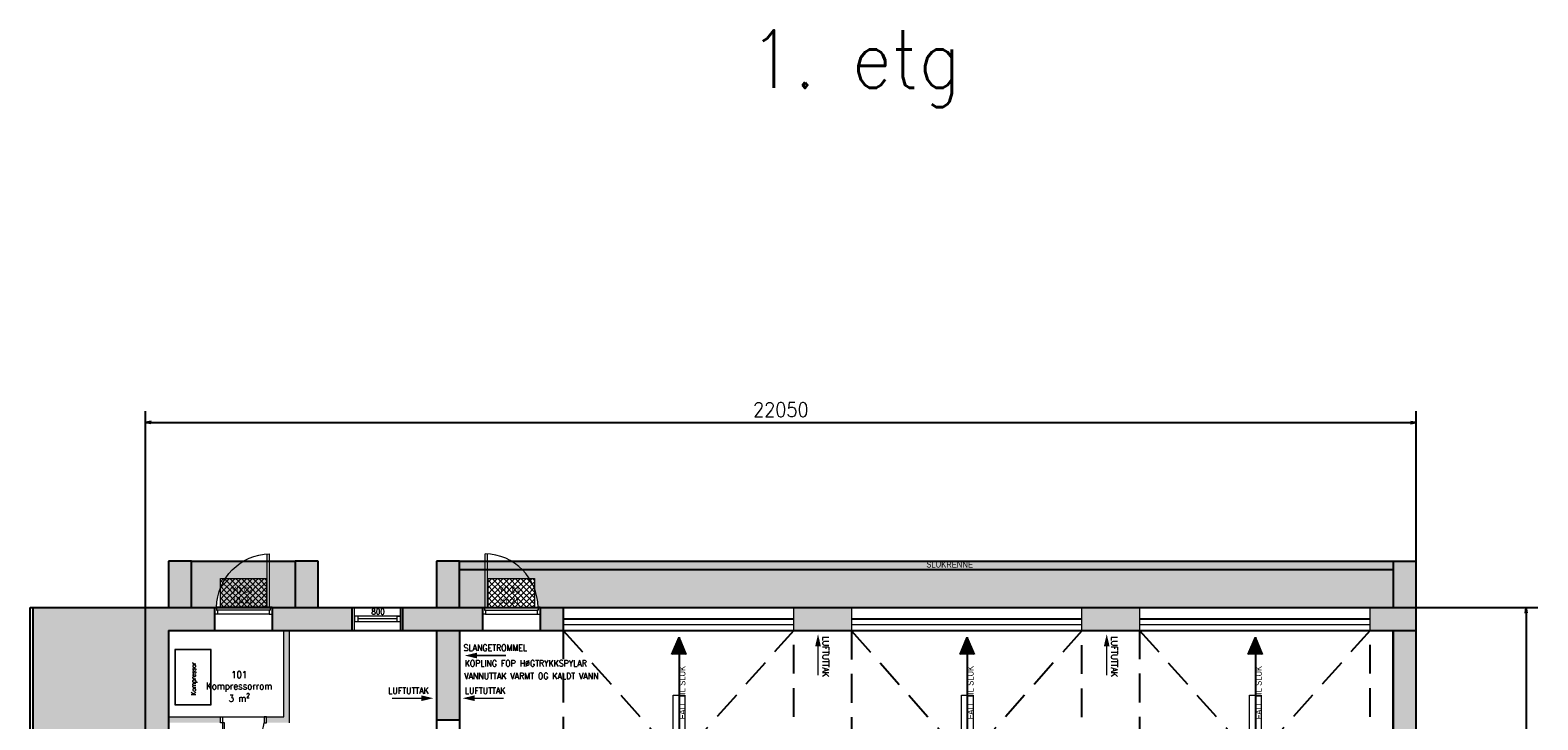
# Model space of a CAD drawing. Header units: millimetres. Extents: x -474437 to 165693, y -93174 to 980873.
# Tile 44 of 60: x 52489 to 78650, y 499786 to 511743. Entities that reach past the tile are written whole.
import ezdxf

# ---------------------------------------------------------------- set-up
doc = ezdxf.new("R2010")
doc.units = ezdxf.units.MM
doc.header["$PDSIZE"] = 10
doc.linetypes.add('DASHDOT', pattern=[1, 0.5, -0.25, 0, -0.25])
doc.linetypes.add('DASHED', pattern=[0.75, 0.5, -0.25])
doc.layers.get('0').update_dxf_attribs({"linetype": 'CONTINUOUS'})
doc.layers.get('Defpoints').update_dxf_attribs({"linetype": 'CONTINUOUS'})
for name, color, linetype in [('1', 1, 'CONTINUOUS'), ('A220-O', 1, 'DASHDOT'), ('Luftuttak arbeidsluft', 106, 'CONTINUOUS'), ('Mål', 5, 'CONTINUOUS'), ('Port', 7, 'DASHED'), ('RP_SYMBOLER', 7, 'CONTINUOUS'), ('teikne', 7, 'CONTINUOUS'), ('Tekst', 250, 'CONTINUOUS')]:
    doc.layers.add(name, color=color, linetype=linetype)
for name, color, linetype, lineweight in [('315-Utstyr for sanitærinstallasjoner', 150, 'CONTINUOUS', 9), ('Doors', 5, 'CONTINUOUS', 20), ('hatch', 254, 'CONTINUOUS', 13), ('HREINL', 8, 'CONTINUOUS', 15), ('inside wall', 1, 'CONTINUOUS', 20), ('steelwire', 7, 'CONTINUOUS', 18), ('TREVERK', 2, 'CONTINUOUS', 20), ('Windows', 7, 'CONTINUOUS', 20)]:
    doc.layers.add(name, color=color, linetype=linetype, lineweight=lineweight)
doc.styles.get("Standard").update_dxf_attribs({"font": 'romans.shx', "width": 0.9})
doc.dimstyles.new('GEIR', dxfattribs={"dimscale": 100, "dimtxt": 1.25, "dimasz": 2, "dimexe": 1, "dimexo": 2, "dimgap": 1, "dimtad": 1, "dimdec": 0, "dimzin": 0, "dimdsep": 46, "dimtxsty": 'Standard', "dimblk1": 'OBLIQUE', "dimblk2": 'OBLIQUE', "dimsah": 1, "dimcen": -2.5, "dimdle": 1, "dimclrd": 256, "dimclre": 256, "dimclrt": 256, "dimadec": 1, "dimazin": 0, "dimtfac": 1, "dimtdec": 0, "dimtmove": 2, "dimatfit": 3, "dimldrblk": 'OBLIQUE', "dimfxl": 1, "dimtolj": 1, "dimtzin": 0, "dimarcsym": 0})

# ---------------------------------------------------------------- blocks, each defined once
blk = doc.blocks.new('Ytterdør100')
at = {"layer": 'Doors', "color": 5, "ltscale": 500}
for p, q in [((-262282, -90606), (-262398, -90606)), ((-262398, -90606), (-262398, -90641)), ((-262398, -90641), (-262346, -90641)), ((-262346, -90641), (-262346, -90659)), ((-262346, -90659), (-262282, -90659)), ((-262282, -90659), (-262282, -90606)), ((-262346, -91571), (-262346, -91553)), ((-262346, -91553), (-262282, -91553)), ((-262282, -91553), (-262282, -91606)), ((-262398, -91606), (-262398, -91571)), ((-262398, -91571), (-262346, -91571)), ((-262282, -91606), (-262398, -91606))]:
    blk.add_line(p, q, dxfattribs=at)
at = {"layer": 'Doors', "color": 5, "ltscale": 2}
for p, q in [((-262398, -91571), (-262398, -90641)), ((-262346, -91571), (-262346, -90641)), ((-262282, -91553), (-262282, -90659)), ((-262398, -91521), (-263328, -91521)), ((-262398, -91561), (-263328, -91561)), ((-262346, -91553), (-262346, -91571))]:
    blk.add_line(p, q, dxfattribs=at)
blk.add_arc((-262383, -91586), 945, 90.8807, 178.5033, dxfattribs=at)
blk = doc.blocks.new('_Open')
at = {"color": 0, "linetype": 'ByBlock', "lineweight": -2}
for p, q in [((-1, 0.17), (0, 0)), ((-1, -0.17), (0, 0)), ((0, 0), (-1, 0))]:
    blk.add_line(p, q, dxfattribs=at)
blk = doc.blocks.new('*D613')
at = {"layer": 'Defpoints', "color": 0, "transparency": 16777216}
for p in [(76539, 504940), (54489, 501736), (76539, 501736)]:
    blk.add_point(p, dxfattribs=at)
at = {"layer": 'Mål', "lineweight": -2, "transparency": 16777216}
for p, q in [((54489, 501736), (54489, 505140)), ((54589, 504940), (76439, 504940)), ((76539, 501736), (76539, 505140))]:
    blk.add_line(p, q, dxfattribs=at)
at = {"layer": 'Mål', "lineweight": -2, "transparency": 16777216, "xscale": 100, "yscale": 100, "zscale": 100, "rotation": 180}
blk.add_blockref('_Open', (54489, 504940), dxfattribs=at)
at = {"layer": 'Mål', "lineweight": -2, "transparency": 16777216, "xscale": 100, "yscale": 100, "zscale": 100}
blk.add_blockref('_Open', (76539, 504940), dxfattribs=at)
at = {"layer": 'Mål', "transparency": 16777216, "insert": (65514, 505165), "char_height": 250, "attachment_point": 5}
blk.add_mtext('\\A1;22050', dxfattribs=at)
blk = doc.blocks.new('_OBLIQUE')
at = {"color": 0, "linetype": 'ByBlock'}
blk.add_line((-0.5, -0.5), (0.5, 0.5), dxfattribs=at)
blk = doc.blocks.new('*D614')
at = {"layer": 'Defpoints', "color": 0, "transparency": 16777216}
for p in [(76539, 501736), (76539, 480138), (78450, 480138)]:
    blk.add_point(p, dxfattribs=at)
at = {"layer": 'Mål', "lineweight": -2, "transparency": 16777216}
for p, q in [((76539, 501736), (78650, 501736)), ((78450, 501636), (78450, 480238)), ((76539, 480138), (78650, 480138))]:
    blk.add_line(p, q, dxfattribs=at)
at = {"layer": 'Mål', "lineweight": -2, "transparency": 16777216, "xscale": 100, "yscale": 100, "zscale": 100}
for p, rotation in [((78450, 501736), 90), ((78450, 480138), 270)]:
    blk.add_blockref('_Open', p, dxfattribs=dict(at, rotation=rotation))
at = {"layer": 'Mål', "transparency": 16777216, "insert": (78225, 490937), "char_height": 250, "attachment_point": 5, "rotation": 90}
blk.add_mtext('\\A1;21598', dxfattribs=at)
blk = doc.blocks.new('innerdør 80')
at = {"layer": 'Doors', "color": 5}
for p, q in [((0, 800), (0, 760)), ((100, 800), (0, 800)), ((100, 760), (100, 800)), ((0, 760), (100, 760)), ((0, 40), (100, 40)), ((0, 0), (0, 40)), ((100, 0), (0, 0)), ((100, 70), (100, 40)), ((819, 70), (100, 70)), ((100, 40), (100, 0)), ((100, 40), (820, 40)), ((820, 40), (819, 70))]:
    blk.add_line(p, q, dxfattribs=at)
blk.add_arc((11, -53), 818, 8.638, 83.755, dxfattribs=at)

msp = doc.modelspace()

# ---------------------------------------------------------------- hatches: boundary and pattern name
at = {"transparency": 33554687}
h = msp.add_hatch(dxfattribs=at)
h.set_pattern_fill('AR-CONC', color=256, scale=5)
h.paths.add_polyline_path([(54489.2, 501736), (52539.2, 501736), (52539.2, 480188.4), (54489.2, 480188.4), (54489.2, 482748.4), (54088.3, 482748.4), (54088.3, 483148.4), (54489.2, 483148.4), (54489.2, 483548.4), (54488.3, 483548.4), (54488.3, 483593.4), (53558.4, 483593.4, -0.2470431), (53988.3, 484361.2), (53988.3, 484448.4), (54158.2, 484448.4, -0.0897534), (54488.3, 484513.4), (54488.3, 484548.4), (54488.3, 484948.4), (54088.3, 484948.4), (54088.3, 485348.4), (54489.2, 485348.4), (54489.2, 489637.2), (54089.2, 489637.2), (54089.2, 490037.2), (54489.2, 490037.2), (54489.2, 490437.2), (54373.2, 490437.2), (54373.2, 490482.2), (53443.2, 490482.2, -0.2846423), (53989.2, 491314.2), (53989.2, 491337.2), (54043, 491337.2, -0.0897534), (54373.2, 491402.2), (54373.2, 491437.2), (54489.2, 491437.2), (54489.2, 491837.2), (54089.2, 491837.2), (54089.2, 492237.2), (54489.2, 492237.2)])
at = {"layer": '1', "transparency": 33554534}
h = msp.add_hatch(color=256, dxfattribs=at)
h.dxf.hatch_style = 1
h.paths.add_polyline_path([(56190.1, 502536), (55289.2, 502536), (55289.2, 501736), (55724.2, 501736, -0.0897534), (55789.2, 502066.1), (55789.2, 502236), (55876.4, 502236, -0.1164066)])
h.paths.add_polyline_path([(57089.2, 502536), (56644.2, 502536), (56644.2, 501736), (56654.2, 501736), (56689.2, 501736), (57089.2, 501736)])
h.paths.add_polyline_path([(56604.2, 502536), (56190.1, 502536, 0.1164066), (55876.4, 502236), (56589.2, 502236), (56589.2, 501736), (56604.2, 501736)])
h.paths.add_polyline_path([(56589.2, 502236), (55876.4, 502236, 0.0506618), (55789.2, 502066.1), (55789.2, 501736), (56589.2, 501736)])
h.paths.add_polyline_path([(60384.2, 502386), (59939.2, 502386), (59939.2, 501736), (60384.2, 501736)])
h.paths.add_polyline_path([(76139.2, 502386), (61031.1, 502386, -0.0510961), (61151.9, 502236), (61239.2, 502236), (61239.2, 502066.1, -0.0897534), (61304.2, 501736), (61339.2, 501736), (76139.2, 501736)])
h.paths.add_polyline_path([(61031.1, 502386), (60424.2, 502386), (60424.2, 501736), (60439.2, 501736), (60439.2, 502236), (61151.9, 502236, 0.0510961)])
h.paths.add_polyline_path([(76139.2, 502532.3), (60838.6, 502535.8, -0.0648165), (61031.1, 502386), (76139.2, 502386)])
h.paths.add_polyline_path([(60838.6, 502535.8), (60424.2, 502535.9), (60424.2, 502386), (61031.1, 502386, 0.0648165)])
h.paths.add_polyline_path([(60384.2, 502535.9), (59939.2, 502536), (59939.2, 502386), (60384.2, 502386)])
h.paths.add_polyline_path([(55959.6, 501913.4), (56375, 501913.4), (56375, 502180.8), (55959.6, 502180.8)], flags=24)
h.paths.add_polyline_path([(55954, 501725.1), (56381, 501725.1), (56381, 501992.5), (55954, 501992.5)], flags=9)
h.paths.add_polyline_path([(68002.7, 502344.6), (68889.5, 502344.6), (68889.5, 502612), (68002.7, 502612)], flags=9)
at = {"layer": '1', "transparency": 33554687}
h = msp.add_hatch(color=256, dxfattribs=at)
h.dxf.hatch_style = 1
h.paths.add_polyline_path([(57489.2, 502536), (57089.2, 502536), (57089.2, 501736), (57489.2, 501736)])
h.paths.add_polyline_path([(55289.2, 502536), (54889.2, 502536), (54889.2, 501736), (55289.2, 501736)])
at = {"layer": 'A220-O', "transparency": 33554687}
h = msp.add_hatch(color=256, dxfattribs=at)
h.dxf.hatch_style = 1
h.paths.add_polyline_path([(59939.2, 502536), (59539.2, 502536), (59539.2, 501736), (59939.2, 501736)])
h.paths.add_polyline_path([(76539.2, 502532.3), (76139.2, 502532.3), (76139.2, 502386), (76139.2, 501736), (76539.2, 501736)])
at = {"layer": 'hatch', "transparency": 33554687}
h = msp.add_hatch(dxfattribs=at)
h.set_pattern_fill('AR-CONC', color=256)
h.paths.add_polyline_path([(54889.2, 501336), (55689.2, 501336), (55689.2, 501736), (54489.2, 501736), (54489.2, 494160.6), (54889.2, 494160.6)])
h.paths.add_polyline_path([(54889.2, 490437.2), (54489.2, 490437.2), (54489.2, 484548.4), (54889.2, 484548.4)])
h.paths.add_polyline_path([(54889.2, 492980.6), (54489.2, 492980.6), (54489.2, 491437.2), (54889.2, 491437.2)])
h.paths.add_polyline_path([(54889.2, 483548.4), (54489.2, 483548.4), (54489.2, 483292), (54489.2, 480138.4), (55409.2, 480138.4), (55409.2, 480538.4), (54889.2, 480538.4)])
h.paths.add_polyline_path([(67244, 480538.4), (57089.2, 480538.4), (57089.2, 480138.4), (67244, 480138.4)])
h.paths.add_polyline_path([(69324, 480538.4), (68924, 480538.4), (68924, 480138.4), (69324, 480138.4)])
h.paths.add_polyline_path([(73484, 480538.4), (71004, 480538.4), (71004, 480138.4), (73484, 480138.4)])
h.paths.add_polyline_path([(76539.2, 480538.4), (75164, 480538.4), (75164, 480138.4), (76539.2, 480138.4)])
h.paths.add_polyline_path([(76539.2, 481848.3), (76139.2, 481848.3), (76139.2, 480538.4), (76539.2, 480538.4)])
h.paths.add_polyline_path([(76539.2, 489294.4), (76139.2, 489294.4), (76139.2, 485848.3), (76539.2, 485848.3)])
h.paths.add_polyline_path([(76539.2, 493919.8), (76139.2, 493919.8), (76139.2, 490474.4), (76539.2, 490474.4)])
h.paths.add_polyline_path([(76539.2, 501336), (76139.2, 501336), (76139.2, 495099.8), (76539.2, 495099.8)])
h.paths.add_polyline_path([(58074.2, 501736), (56689.2, 501736), (56689.2, 501336), (58074.2, 501336)])
h.paths.add_polyline_path([(60339.2, 501736), (58954.2, 501736), (58954.2, 501336), (60339.2, 501336)])
h.paths.add_polyline_path([(61739.2, 501636), (61739.2, 501736), (61339.2, 501736), (61339.2, 501336), (61739.2, 501336)])
h.paths.add_polyline_path([(66739.2, 501736), (65739.2, 501736), (65739.2, 501336), (66739.2, 501336)])
h.paths.add_polyline_path([(71739.2, 501736), (70739.2, 501736), (70739.2, 501336), (71739.2, 501336)])
h.paths.add_polyline_path([(76539.2, 501736), (75739.2, 501736), (75739.2, 501336), (76539.2, 501336)])
h = msp.add_hatch(color=256, dxfattribs=at)
h.dxf.hatch_style = 1
h.paths.add_polyline_path([(59539.2, 498245.6), (57139.2, 498245.6), (56930.7, 498245.6), (54949.2, 498245.6), (54949.2, 498145.6), (56090.2, 498145.6), (57139.2, 498145.6), (59539.2, 498145.6)])
h.paths.add_polyline_path([(55789.2, 499836), (54889.2, 499836), (54889.2, 499736), (55789.2, 499736)])
h.paths.add_polyline_path([(56989.2, 501336), (56889.2, 501336), (56889.2, 499836), (56589.2, 499836), (56589.2, 499736), (56989.2, 499736)])
h.paths.add_polyline_path([(56160.7, 501112.5), (58593.8, 501112.5), (58593.8, 501277.4), (56160.7, 501277.4)], flags=9)
h.paths.add_polyline_path([(56117.2, 500742.5), (58832.9, 500742.5), (58832.9, 500907.4), (56117.2, 500907.4)], flags=9)
h = msp.add_hatch(dxfattribs=at)
h.set_pattern_fill('AR-CONC', color=256)
h.paths.add_polyline_path([(59939.2, 501336), (59539.2, 501336), (59539.2, 499785.6), (59639.2, 499785.6), (59939.2, 499785.6)])
h.paths.add_polyline_path([(59939.2, 498885.6), (59739.2, 498885.6), (59539.2, 498885.6), (59539.2, 497465.6), (59939.2, 497465.6)])
h.paths.add_polyline_path([(59939.2, 496565.6), (59539.2, 496565.6), (59539.2, 487298.1), (59539.2, 487098.1), (59939.2, 487098.1)])
at = {"layer": 'RP_SYMBOLER'}
h = msp.add_hatch(color=256, dxfattribs=at)
h.paths.add_polyline_path([(63749.2, 501215.7), (63749.2, 500915.7), (63624.2, 500915.7)])
h.paths.add_polyline_path([(63749.2, 500915.7), (63749.2, 501215.7), (63874.2, 500915.7)])
h = msp.add_hatch(color=256, dxfattribs=at)
h.paths.add_polyline_path([(68749.2, 501215.7), (68749.2, 500915.7), (68624.2, 500915.7)])
h.paths.add_polyline_path([(68749.2, 500915.7), (68749.2, 501215.7), (68874.2, 500915.7)])
h = msp.add_hatch(color=256, dxfattribs=at)
h.paths.add_polyline_path([(73749.2, 501215.7), (73749.2, 500915.7), (73624.2, 500915.7)])
h.paths.add_polyline_path([(73749.2, 500915.7), (73749.2, 501215.7), (73874.2, 500915.7)])
at = {"layer": 'steelwire', "transparency": 33554559}
h = msp.add_hatch(dxfattribs=at)
h.set_pattern_fill('ERISTE_KOVA1', color=256, scale=50, angle=90, pattern_type=2)
h.set_pattern_definition([(45, (536929.15, 786746), (-99.984899, 3e-14), [70.7, -70.7]), (135, (536979.15, 786696), (-99.984899, 6e-15), [70.7, -70.7]), (225, (536929.15, 786746), (99.984899, -1e-14), [70.7, -70.7]), (315, (536979.15, 786696), (99.984899, -2e-14), [70.7, -70.7])])
h.paths.add_polyline_path([(55789.2, 502236), (55789.2, 501736), (56589.2, 501736), (56589.2, 502236)])
h = msp.add_hatch(dxfattribs=at)
h.set_pattern_fill('ERISTE_KOVA1', color=256, scale=50, angle=90, pattern_type=2)
h.set_pattern_definition([(45, (541579.15, 786746), (-99.984899, 3e-14), [70.7, -70.7]), (135, (541629.15, 786696), (-99.984899, 6e-15), [70.7, -70.7]), (225, (541579.15, 786746), (99.984899, -1e-14), [70.7, -70.7]), (315, (541629.15, 786696), (99.984899, -2e-14), [70.7, -70.7])])
h.paths.add_polyline_path([(60439.2, 502236), (60439.2, 501736), (61239.2, 501736), (61239.2, 502236)])

# ---------------------------------------------------------------- linework, layer by layer
for p, q in [((55289.2, 502536), (54889.2, 502536)), ((54889.2, 502536), (54889.2, 501736)), ((55289.2, 502536), (54889.2, 502536)), ((54889.2, 502536), (54889.2, 501736)), ((55289.2, 502536), (54889.2, 502536)), ((54889.2, 502536), (54889.2, 501736)), ((55289.2, 501736), (55289.2, 502536)), ((55289.2, 501736), (55289.2, 502536)), ((55289.2, 501736), (55289.2, 502536)), ((55289.2, 502536), (57089.2, 502536)), ((57489.2, 502536), (57089.2, 502536)), ((57089.2, 502536), (57089.2, 501736)), ((57489.2, 502536), (57089.2, 502536)), ((57089.2, 502536), (57089.2, 501736)), ((57489.2, 502536), (57089.2, 502536)), ((57089.2, 502536), (57089.2, 501736)), ((57489.2, 501736), (57489.2, 502536)), ((57489.2, 501736), (57489.2, 502536)), ((57489.2, 501736), (57489.2, 502536)), ((59939.2, 502536), (59539.2, 502536)), ((59539.2, 502536), (59539.2, 501736)), ((59939.2, 501736), (59939.2, 502536)), ((59939.2, 502536), (76139.2, 502532.3)), ((76539.2, 502532.3), (76139.2, 502532.3)), ((76139.2, 502532.3), (76139.2, 501732.3)), ((76539.2, 480138.4), (76539.2, 502532.3)), ((76539.2, 501736), (76539.2, 502532.3)), ((52489.2, 480138.4), (52489.2, 501736)), ((52489.2, 501736), (54489.2, 501736)), ((52539.2, 480138.4), (52539.2, 501736)), ((54489.2, 501736), (76539.2, 501736)), ((54489.2, 480138.4), (54489.2, 501736)), ((55689.2, 501736), (55689.2, 501336)), ((56689.2, 501736), (56689.2, 501336)), ((60339.2, 501736), (60339.2, 501336)), ((60339.2, 501736), (60339.2, 501336)), ((61339.2, 501736), (61339.2, 501336)), ((61339.2, 501736), (61339.2, 501336)), ((61739.2, 501736), (61739.2, 501336)), ((61739.2, 501736), (61739.2, 501336)), ((61739.2, 501636), (61739.2, 501336)), ((61739.2, 501636), (61739.2, 501336)), ((61739.2, 501536), (65739.2, 501536)), ((66739.2, 501536), (70739.2, 501536)), ((71739.2, 501536), (75739.2, 501536)), ((76539.2, 485607.3), (76539.2, 501732.3)), ((54889.2, 501336), (76539.2, 501336)), ((54889.2, 501336), (54889.2, 480538.4)), ((59539.2, 501336), (59539.2, 487298.1)), ((59939.2, 501336), (59939.2, 487098.1)), ((76139.2, 487298.1), (76139.2, 501336)), ((76139.2, 501332.3), (76139.2, 480534.7)), ((59539.2, 499785.6), (59939.2, 499785.6))]:
    msp.add_line(p, q)
at = {"layer": '315-Utstyr for sanitærinstallasjoner'}
msp.add_lwpolyline([(60242.6, 500900, 100, 0, 0), (60031.5, 500900, 0, 0, 0)], format="xyseb", dxfattribs=at)
at = {"layer": '315-Utstyr for sanitærinstallasjoner', "const_width": 25}
msp.add_lwpolyline([(60746.5, 500900), (60242.6, 500900)], dxfattribs=at)
at = {"layer": 'A220-O'}
for p, q in [((63749.2, 501221.5), (63749.2, 500830)), ((68749.2, 501221.5), (68749.2, 500820)), ((73749.2, 501221.5), (73749.2, 500680))]:
    msp.add_line(p, q, dxfattribs=at)
at = {"layer": 'Doors', "color": 5}
for p, q in [((61739.2, 501436), (65739.2, 501436)), ((61739.2, 501436), (65739.2, 501436)), ((66739.2, 501436), (70739.2, 501436)), ((71739.2, 501436), (75739.2, 501436))]:
    msp.add_line(p, q, dxfattribs=at)
at = {"layer": 'HREINL'}
for points in [[(55629.2, 500046), (55629.2, 501006), (54999.2, 501006), (54999.2, 500046)], [(55624.2, 500051), (55624.2, 501001), (55004.2, 501001), (55004.2, 500051)]]:
    msp.add_lwpolyline(points, close=True, dxfattribs=at)
at = {"layer": 'inside wall'}
for p, q in [((56889.2, 499836), (56889.2, 501336)), ((56989.2, 499736), (56989.2, 501336)), ((59939.2, 501336), (64939.2, 501336)), ((76339.2, 501336), (76339.2, 501336)), ((76339.2, 501336), (76339.2, 501336)), ((54889.2, 499836), (56889.2, 499836))]:
    msp.add_line(p, q, dxfattribs=at)
at = {"layer": 'Luftuttak arbeidsluft'}
for points in [[(66160, 501058.9, 100, 0, 0), (66160, 501270, 0, 0, 0)], [(71169.2, 501058.9, 100, 0, 0), (71169.2, 501270, 0, 0, 0)], [(59274.3, 500160, 100, 0, 0), (59485.4, 500160, 0, 0, 0)], [(60204, 500160, 100, 0, 0), (59992.9, 500160, 0, 0, 0)]]:
    msp.add_lwpolyline(points, format="xyseb", dxfattribs=at)
at = {"layer": 'Luftuttak arbeidsluft', "const_width": 25}
for points in [[(66160, 500554.9), (66160, 501058.9)], [(71169.2, 500554.9), (71169.2, 501058.9)], [(58770.3, 500160), (59274.3, 500160)], [(60708, 500160), (60204, 500160)]]:
    msp.add_lwpolyline(points, dxfattribs=at)
at = {"layer": 'Port', "ltscale": 1000}
for p, q in [((61739.2, 501336), (61739.2, 496836)), ((65739.2, 501336), (61739.2, 496836)), ((61739.2, 501336), (65739.2, 496836)), ((65739.2, 496836), (65739.2, 501336)), ((66739.2, 501331.5), (66739.2, 496831.5)), ((70739.2, 501331.5), (66739.2, 496831.5)), ((66739.2, 501331.5), (70739.2, 496831.5)), ((70739.2, 496831.5), (70739.2, 501331.5)), ((71739.2, 501336), (71739.2, 496836)), ((75739.2, 501336), (71739.2, 496836)), ((71739.2, 501336), (75739.2, 496836)), ((75739.2, 496836), (75739.2, 501336))]:
    msp.add_line(p, q, dxfattribs=at)
at = {"layer": 'RP_SYMBOLER'}
for p, q in [((63624.2, 500915.7), (63749.2, 501215.7)), ((63749.2, 501215.7), (63749.2, 498925.7)), ((63749.2, 501215.7), (63749.2, 500915.7)), ((63749.2, 501215.7), (63749.2, 500915.7)), ((63874.2, 500915.7), (63749.2, 501215.7)), ((68624.2, 500915.7), (68749.2, 501215.7)), ((68749.2, 501215.7), (68749.2, 498925.7)), ((68749.2, 501215.7), (68749.2, 500915.7)), ((68749.2, 501215.7), (68749.2, 500915.7)), ((68874.2, 500915.7), (68749.2, 501215.7)), ((73624.2, 500915.7), (73749.2, 501215.7)), ((73749.2, 501215.7), (73749.2, 498925.7)), ((73749.2, 501215.7), (73749.2, 500915.7)), ((73749.2, 501215.7), (73749.2, 500915.7)), ((73874.2, 500915.7), (73749.2, 501215.7))]:
    msp.add_line(p, q, dxfattribs=at)
msp.add_lwpolyline([(76139.2, 502386), (59939.2, 502386), (59939.2, 502536), (76139.2, 502536)], close=True, dxfattribs=at)
at = {"layer": 'RP_SYMBOLER', "lineweight": 9}
for points in [[(63649.2, 500215.7), (63849.2, 500215.7), (63849.2, 492215.7), (63649.2, 492215.7)], [(68649.2, 500215.7), (68849.2, 500215.7), (68849.2, 492215.7), (68649.2, 492215.7)], [(73649.2, 500215.7), (73849.2, 500215.7), (73849.2, 492215.7), (73649.2, 492215.7)]]:
    msp.add_lwpolyline(points, close=True, dxfattribs=at)
at = {"layer": 'steelwire'}
for points in [[(55789.2, 501736), (55789.2, 502236), (56589.2, 502236), (56589.2, 501736)], [(60439.2, 501736), (60439.2, 502236), (61239.2, 502236), (61239.2, 501736)]]:
    msp.add_lwpolyline(points, close=True, dxfattribs=at)
at = {"layer": 'teikne', "lineweight": -3}
for p, q in [((61739.2, 501336), (65739.2, 501336)), ((61739.2, 501336), (65739.2, 501336)), ((66739.2, 501336), (70739.2, 501336)), ((71739.2, 501336), (75739.2, 501336))]:
    msp.add_line(p, q, dxfattribs=at)
at = {"layer": 'TREVERK', "color": 0}
for p, q in [((61739.2, 501736), (61739.2, 501336)), ((61739.2, 501736), (61739.2, 501336)), ((65739.2, 501336), (65739.2, 501736)), ((65739.2, 501336), (65739.2, 501736)), ((66739.2, 501736), (66739.2, 501336)), ((70739.2, 501336), (70739.2, 501736)), ((71739.2, 501736), (71739.2, 501336)), ((75739.2, 501336), (75739.2, 501736)), ((76539.2, 501336), (61739.2, 501336))]:
    msp.add_line(p, q, dxfattribs=at)
at = {"layer": 'Windows', "color": 7, "lineweight": -2}
for p, q in [((58074.2, 501336), (58074.2, 501736)), ((58954.2, 501336), (58954.2, 501736))]:
    msp.add_line(p, q, dxfattribs=at)
at = {"layer": 'Windows'}
for p, q in [((58074.2, 501736), (58954.2, 501736)), ((58114.2, 501336), (58114.2, 501736)), ((58914.2, 501582), (58114.2, 501582)), ((58114.2, 501582), (58114.2, 501490)), ((58174.7, 501582), (58174.7, 501490)), ((58853.7, 501536), (58174.7, 501536)), ((58853.7, 501582), (58853.7, 501490)), ((58914.2, 501582), (58853.7, 501582)), ((58853.7, 501582), (58914.2, 501582)), ((58914.2, 501336), (58914.2, 501736)), ((58914.2, 501736), (58914.2, 501336)), ((58914.2, 501490), (58914.2, 501582)), ((58074.2, 501336), (58954.2, 501336)), ((58114.2, 501490), (58914.2, 501490))]:
    msp.add_line(p, q, dxfattribs=at)

# ---------------------------------------------------------------- block references
at = {"linetype": 'DASHED', "rotation": 270}
msp.add_blockref('innerdør 80', (55789.2, 499836), dxfattribs=at)
at = {"layer": 'Doors', "xscale": -1, "rotation": 90}
msp.add_blockref('Ytterdør100', (-34917.2, 239338.4), dxfattribs=at)
at = {"layer": 'Doors', "rotation": 270}
msp.add_blockref('Ytterdør100', (151945.5, 239338.4), dxfattribs=at)

# ---------------------------------------------------------------- texts
at = {"width": 0.9}
msp.add_text('1. etg', height=1000, dxfattribs=at).set_placement((64971.4, 510743.3))
at = {"layer": '315-Utstyr for sanitærinstallasjoner', "width": 0.9}
for s, p in [('SLANGETROMMEL', (60010, 500979)), ('KOPLING FOP HØGTRYKKSPYLAR', (60030, 500710)), ('VANNUTTAK VARMT OG KALDT VANN', (60020, 500490))]:
    msp.add_text(s, height=109.883, dxfattribs=at).set_placement(p)
at = {"layer": 'Doors', "color": 5, "char_height": 110, "attachment_point": 1}
for s, insert, width in [('{\\fComic Sans MS|b0|i0|c0|p66;YD 02}', (55980, 502093.4), 444.552), ('{\\fComic Sans MS|b0|i0|c0|p66;YD 01}', (60622.1, 502095.4), 444.552), ('\\fComic Sans MS|b0|i0;10x21', (55992.1, 501913.1), 286.702), ('\\fComic Sans MS|b0|i0;10x21', (60622.1, 501907.1), 286.702)]:
    msp.add_mtext(s, dxfattribs=dict(at, insert=insert, width=width))
at = {"layer": 'HREINL', "width": 0.9}
msp.add_text('Kompressor', height=80, rotation=90, dxfattribs=at).set_placement((55364.2, 500210.8))
at = {"layer": 'Luftuttak arbeidsluft', "width": 0.9}
for p in [(66239, 501230.3), (71248.2, 501230.3)]:
    msp.add_text('LUFTUTTAK', height=109.88, rotation=270, dxfattribs=at).set_placement(p)
for p in [(58702.6, 500239), (60032.6, 500239)]:
    msp.add_text('LUFTUTTAK', height=109.88, dxfattribs=at).set_placement(p)
at = {"layer": 'RP_SYMBOLER', "insert": (68039.2, 502536), "char_height": 110, "width": 883.263, "attachment_point": 1}
msp.add_mtext('\\fComic Sans MS|b0|i0;SLUKRENNE', dxfattribs=at)
at = {"layer": 'RP_SYMBOLER', "char_height": 110, "width": 1033.353, "attachment_point": 1, "rotation": 90}
for insert in [(63749.2, 499794), (68749.2, 499794), (73749.2, 499794)]:
    msp.add_mtext('\\fComic Sans MS|b0|i0;FALL TIL SLUK', dxfattribs=dict(at, insert=insert))
at = {"layer": 'Tekst', "insert": (55450, 500630), "char_height": 120, "attachment_point": 1}
msp.add_mtext_dynamic_manual_height_columns('\\pxqc;101\\PKompressorrom\\P3 m{\\H1.08333x;²}', width=1334.608, gutter_width=500, heights=[0], dxfattribs=at)
at = {"layer": 'Windows', "insert": (58409.2, 501711), "char_height": 100, "attachment_point": 1}
msp.add_mtext_dynamic_manual_height_columns('800', width=10, gutter_width=500, heights=[0], dxfattribs=at)

# ---------------------------------------------------------------- dimensions: what is measured, and where the dimension line sits
at = {"layer": 'Mål'}
dim = msp.add_linear_dim(base=(76539.2, 504940), p1=(54489.2, 501736), p2=(76539.2, 501736), dimstyle='GEIR', override={"dimscale": 1, "dimtxt": 250, "dimasz": 100, "dimexe": 200, "dimexo": 0, "dimgap": 100, "dimblk1": 'Open', "dimblk2": 'Open', "dimdle": 100}, dxfattribs=at)
dim.commit()
dim.dimension.update_dxf_attribs({"geometry": '*D613', "text_midpoint": (65514.2, 505165)})
dim = msp.add_linear_dim(base=(78450, 480138.4), p1=(76539.2, 501736), p2=(76539.2, 480138.4), angle=90, dimstyle='GEIR', override={"dimscale": 1, "dimtxt": 250, "dimasz": 100, "dimexe": 200, "dimexo": 0, "dimgap": 100, "dimblk1": 'Open', "dimblk2": 'Open', "dimdle": 100}, dxfattribs=at)
dim.commit()
dim.dimension.update_dxf_attribs({"geometry": '*D614', "text_midpoint": (78225, 490937.2)})

doc.saveas('drawing.dxf')
